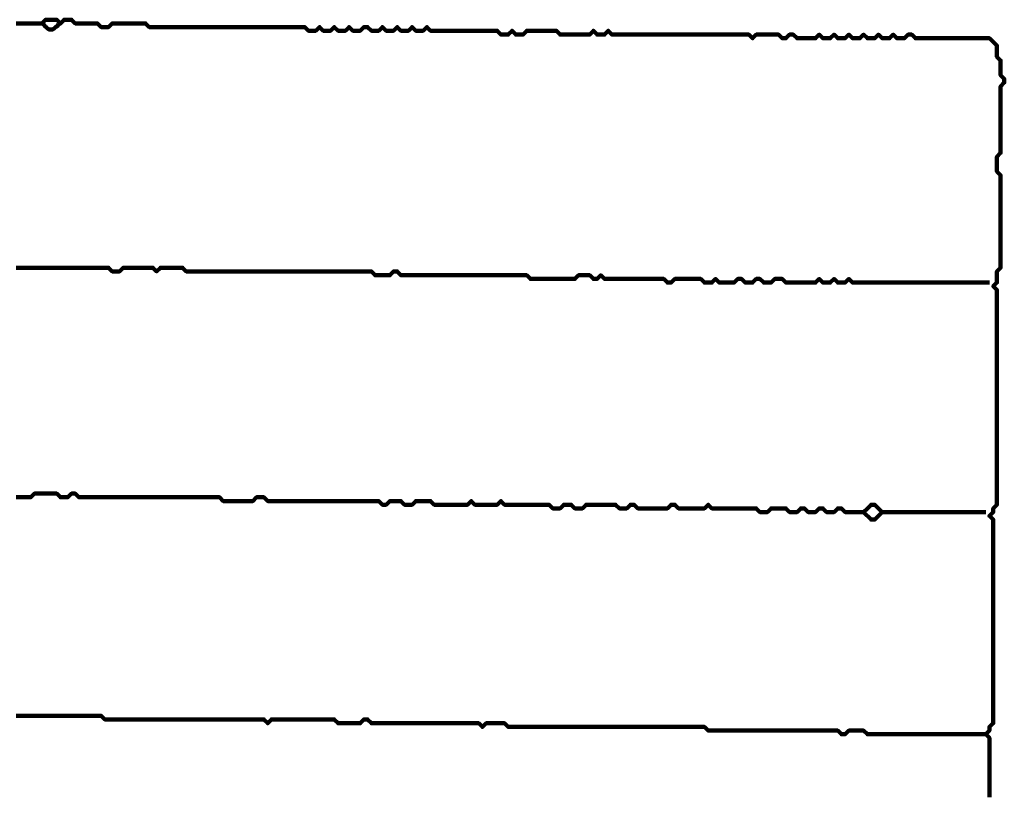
# Model space of a CAD drawing. Header units: metres. Extents: x 1959 to 4131, y 3282 to 4313.
# Tile 165 of 256: x 2383.73 to 2386.19, y 4305.79 to 4307.73. Entities that reach past the tile are written whole.
import ezdxf

# ---------------------------------------------------------------- set-up
doc = ezdxf.new("R2010")
doc.units = ezdxf.units.M
doc.layers.add('P', color=250, linetype='Continuous', lineweight=100)

msp = doc.modelspace()

# ---------------------------------------------------------------- linework, layer by layer
at = {"layer": 'P', "color": 0, "linetype": 'Continuous'}
for points in [[(2383.7216, 4307.7194), (2383.7308, 4307.7194), (2383.74, 4307.7194), (2383.7492, 4307.7194), (2383.7585, 4307.7194), (2383.7677, 4307.7194), (2383.7769, 4307.7194), (2383.7862, 4307.7194), (2383.7954, 4307.7286), (2383.8046, 4307.7286), (2383.8139, 4307.7286), (2383.8231, 4307.7286), (2383.8323, 4307.7194), (2383.8416, 4307.7286), (2383.8508, 4307.7286), (2383.86, 4307.7286), (2383.8692, 4307.7194), (2383.8785, 4307.7194), (2383.8877, 4307.7194), (2383.8969, 4307.7194), (2383.9062, 4307.7194), (2383.9154, 4307.7194), (2383.9246, 4307.7194), (2383.9339, 4307.7102), (2383.9431, 4307.7102), (2383.9523, 4307.7102), (2383.9616, 4307.7194), (2383.9708, 4307.7194), (2383.98, 4307.7194), (2383.9892, 4307.7194), (2383.9985, 4307.7194), (2384.0077, 4307.7194), (2384.0169, 4307.7194), (2384.0262, 4307.7194), (2384.0354, 4307.7194), (2384.0446, 4307.7194), (2384.0539, 4307.7102), (2384.0631, 4307.7102), (2384.0723, 4307.7102), (2384.0816, 4307.7102), (2384.0908, 4307.7102), (2384.1, 4307.7102), (2384.1092, 4307.7102), (2384.1185, 4307.7102), (2384.1277, 4307.7102), (2384.1369, 4307.7102), (2384.1462, 4307.7102), (2384.1554, 4307.7102), (2384.1646, 4307.7102), (2384.1739, 4307.7102), (2384.1831, 4307.7102), (2384.1923, 4307.7102), (2384.2016, 4307.7102), (2384.2108, 4307.7102), (2384.22, 4307.7102), (2384.2292, 4307.7102), (2384.2385, 4307.7102), (2384.2477, 4307.7102), (2384.2569, 4307.7102), (2384.2662, 4307.7102), (2384.2754, 4307.7102), (2384.2846, 4307.7102), (2384.2939, 4307.7102), (2384.3031, 4307.7102), (2384.3123, 4307.7102), (2384.3216, 4307.7102), (2384.3308, 4307.7102), (2384.34, 4307.7102), (2384.3492, 4307.7102), (2384.3585, 4307.7102), (2384.3677, 4307.7102), (2384.3769, 4307.7102), (2384.3862, 4307.7102), (2384.3954, 4307.7102), (2384.4046, 4307.7102), (2384.4139, 4307.7102), (2384.4231, 4307.7102), (2384.4323, 4307.7102), (2384.4416, 4307.7102), (2384.4508, 4307.7009), (2384.46, 4307.7009), (2384.4692, 4307.7009), (2384.4785, 4307.7102), (2384.4877, 4307.7009), (2384.4969, 4307.7009), (2384.5062, 4307.7009), (2384.5154, 4307.7102), (2384.5246, 4307.7009), (2384.5339, 4307.7009), (2384.5431, 4307.7009), (2384.5523, 4307.7102), (2384.5616, 4307.7009), (2384.5708, 4307.7009), (2384.58, 4307.7009), (2384.5892, 4307.7102), (2384.5985, 4307.7102), (2384.6077, 4307.7009), (2384.6169, 4307.7009), (2384.6262, 4307.7009), (2384.6354, 4307.7102), (2384.6446, 4307.7009), (2384.6539, 4307.7009), (2384.6631, 4307.7009), (2384.6723, 4307.7102), (2384.6816, 4307.7009), (2384.6908, 4307.7009), (2384.7, 4307.7009), (2384.7092, 4307.7102), (2384.7185, 4307.7009), (2384.7277, 4307.7009), (2384.7369, 4307.7009), (2384.7462, 4307.7102), (2384.7554, 4307.7009), (2384.7646, 4307.7009), (2384.7739, 4307.7009), (2384.7831, 4307.7009), (2384.7923, 4307.7009), (2384.8016, 4307.7009), (2384.8108, 4307.7009), (2384.82, 4307.7009), (2384.8292, 4307.7009), (2384.8385, 4307.7009), (2384.8477, 4307.7009), (2384.8569, 4307.7009), (2384.8662, 4307.7009), (2384.8754, 4307.7009), (2384.8846, 4307.7009), (2384.8939, 4307.7009), (2384.9031, 4307.7009), (2384.9123, 4307.7009), (2384.9216, 4307.7009), (2384.9308, 4307.6917), (2384.94, 4307.6917), (2384.9492, 4307.6917), (2384.9585, 4307.7009), (2384.9677, 4307.6917), (2384.9769, 4307.6917), (2384.9862, 4307.6917), (2384.9954, 4307.7009), (2385.0046, 4307.7009), (2385.0139, 4307.7009), (2385.0231, 4307.7009), (2385.0323, 4307.7009), (2385.0416, 4307.7009), (2385.0508, 4307.7009), (2385.06, 4307.7009), (2385.0692, 4307.7009), (2385.0785, 4307.6917), (2385.0877, 4307.6917), (2385.0969, 4307.6917), (2385.1062, 4307.6917), (2385.1154, 4307.6917), (2385.1246, 4307.6917), (2385.1339, 4307.6917), (2385.1431, 4307.6917), (2385.1523, 4307.6917), (2385.1616, 4307.7009), (2385.1708, 4307.6917), (2385.18, 4307.6917), (2385.1892, 4307.6917), (2385.1985, 4307.7009), (2385.2077, 4307.6917), (2385.2169, 4307.6917), (2385.2262, 4307.6917), (2385.2354, 4307.6917), (2385.2446, 4307.6917), (2385.2539, 4307.6917), (2385.2631, 4307.6917), (2385.2723, 4307.6917), (2385.2816, 4307.6917), (2385.2908, 4307.6917), (2385.3, 4307.6917), (2385.3092, 4307.6917), (2385.3185, 4307.6917), (2385.3277, 4307.6917), (2385.3369, 4307.6917), (2385.3462, 4307.6917), (2385.3554, 4307.6917), (2385.3646, 4307.6917), (2385.3739, 4307.6917), (2385.3831, 4307.6917), (2385.3923, 4307.6917), (2385.4016, 4307.6917), (2385.4108, 4307.6917), (2385.42, 4307.6917), (2385.4292, 4307.6917), (2385.4385, 4307.6917), (2385.4477, 4307.6917), (2385.4569, 4307.6917), (2385.4662, 4307.6917), (2385.4754, 4307.6917), (2385.4846, 4307.6917), (2385.4939, 4307.6917), (2385.5031, 4307.6917), (2385.5123, 4307.6917), (2385.5216, 4307.6917), (2385.5308, 4307.6917), (2385.54, 4307.6917), (2385.5492, 4307.6917), (2385.5585, 4307.6825), (2385.5677, 4307.6917), (2385.5769, 4307.6917), (2385.5862, 4307.6917), (2385.5954, 4307.6917), (2385.6046, 4307.6917), (2385.6139, 4307.6917), (2385.6231, 4307.6917), (2385.6323, 4307.6825), (2385.6416, 4307.6825), (2385.6508, 4307.6917), (2385.66, 4307.6917), (2385.6692, 4307.6825), (2385.6785, 4307.6825), (2385.6877, 4307.6825), (2385.6969, 4307.6825), (2385.7062, 4307.6825), (2385.7154, 4307.6825), (2385.7246, 4307.6917), (2385.7339, 4307.6825), (2385.7431, 4307.6825), (2385.7523, 4307.6825), (2385.7616, 4307.6917), (2385.7708, 4307.6825), (2385.78, 4307.6825), (2385.7892, 4307.6825), (2385.7985, 4307.6917), (2385.8077, 4307.6825), (2385.8169, 4307.6825), (2385.8262, 4307.6825), (2385.8354, 4307.6917), (2385.8446, 4307.6825), (2385.8539, 4307.6825), (2385.8631, 4307.6825), (2385.8723, 4307.6917), (2385.8816, 4307.6825), (2385.8908, 4307.6825), (2385.9, 4307.6825), (2385.9092, 4307.6917), (2385.9185, 4307.6825), (2385.9277, 4307.6825), (2385.9369, 4307.6825), (2385.9462, 4307.6917), (2385.9554, 4307.6917), (2385.9646, 4307.6825), (2385.9739, 4307.6825), (2385.9831, 4307.6825), (2385.9923, 4307.6825), (2386.0016, 4307.6825), (2386.0108, 4307.6825), (2386.02, 4307.6825), (2386.0292, 4307.6825), (2386.0385, 4307.6825), (2386.0477, 4307.6825), (2386.0569, 4307.6825), (2386.0662, 4307.6825), (2386.0754, 4307.6825), (2386.0846, 4307.6825), (2386.0939, 4307.6825), (2386.1031, 4307.6825), (2386.1123, 4307.6825), (2386.1216, 4307.6825), (2386.1308, 4307.6825), (2386.14, 4307.6825), (2386.1492, 4307.6825), (2386.1585, 4307.6733), (2386.1677, 4307.664), (2386.1677, 4307.6548), (2386.1677, 4307.6456), (2386.1677, 4307.6363), (2386.1769, 4307.6271), (2386.1769, 4307.6179), (2386.1769, 4307.6086), (2386.1769, 4307.5994), (2386.1769, 4307.5902), (2386.1862, 4307.5809), (2386.1862, 4307.5717), (2386.1769, 4307.5625), (2386.1769, 4307.5533), (2386.1769, 4307.544), (2386.1769, 4307.5348), (2386.1769, 4307.5256), (2386.1769, 4307.5163), (2386.1769, 4307.5071), (2386.1769, 4307.4979), (2386.1769, 4307.4886), (2386.1769, 4307.4794), (2386.1769, 4307.4702), (2386.1769, 4307.4609), (2386.1769, 4307.4517), (2386.1769, 4307.4425), (2386.1769, 4307.4333), (2386.1769, 4307.424), (2386.1769, 4307.4148), (2386.1769, 4307.4056), (2386.1769, 4307.3963), (2386.1677, 4307.3871), (2386.1677, 4307.3779), (2386.1677, 4307.3686), (2386.1677, 4307.3594), (2386.1677, 4307.3502), (2386.1769, 4307.3409), (2386.1769, 4307.3317), (2386.1769, 4307.3225), (2386.1769, 4307.3133), (2386.1769, 4307.304), (2386.1769, 4307.2948), (2386.1769, 4307.2856), (2386.1769, 4307.2763), (2386.1769, 4307.2671), (2386.1769, 4307.2579), (2386.1769, 4307.2486), (2386.1769, 4307.2394), (2386.1769, 4307.2302), (2386.1769, 4307.2209), (2386.1769, 4307.2117), (2386.1769, 4307.2025), (2386.1769, 4307.1933), (2386.1769, 4307.184), (2386.1769, 4307.1748), (2386.1769, 4307.1656), (2386.1769, 4307.1563), (2386.1769, 4307.1471), (2386.1769, 4307.1379), (2386.1769, 4307.1286), (2386.1769, 4307.1194), (2386.1769, 4307.1102), (2386.1677, 4307.1009), (2386.1677, 4307.0917), (2386.1677, 4307.0825), (2386.1677, 4307.0733), (2386.1585, 4307.064), (2386.1677, 4307.0548), (2386.1677, 4307.0456), (2386.1677, 4307.0363), (2386.1677, 4307.0271), (2386.1677, 4307.0179), (2386.1677, 4307.0086), (2386.1677, 4306.9994), (2386.1677, 4306.9902), (2386.1677, 4306.9809), (2386.1677, 4306.9717), (2386.1677, 4306.9625), (2386.1677, 4306.9533), (2386.1677, 4306.944), (2386.1677, 4306.9348), (2386.1677, 4306.9256), (2386.1677, 4306.9163), (2386.1677, 4306.9071), (2386.1677, 4306.8979), (2386.1677, 4306.8886), (2386.1677, 4306.8794), (2386.1677, 4306.8702), (2386.1677, 4306.8609), (2386.1677, 4306.8517), (2386.1677, 4306.8425), (2386.1677, 4306.8333), (2386.1677, 4306.824), (2386.1677, 4306.8148), (2386.1677, 4306.8056), (2386.1677, 4306.7963), (2386.1677, 4306.7871), (2386.1677, 4306.7779), (2386.1677, 4306.7686), (2386.1677, 4306.7594), (2386.1677, 4306.7502), (2386.1677, 4306.7409), (2386.1677, 4306.7317), (2386.1677, 4306.7225), (2386.1677, 4306.7133), (2386.1677, 4306.704), (2386.1677, 4306.6948), (2386.1677, 4306.6856), (2386.1677, 4306.6763), (2386.1677, 4306.6671), (2386.1677, 4306.6579), (2386.1677, 4306.6486), (2386.1677, 4306.6394), (2386.1677, 4306.6302), (2386.1677, 4306.6209), (2386.1677, 4306.6117), (2386.1677, 4306.6025), (2386.1677, 4306.5933), (2386.1677, 4306.584), (2386.1677, 4306.5748), (2386.1677, 4306.5656), (2386.1677, 4306.5563), (2386.1677, 4306.5471), (2386.1677, 4306.5379), (2386.1677, 4306.5286), (2386.1677, 4306.5194), (2386.1585, 4306.5102), (2386.1585, 4306.5009), (2386.1492, 4306.4917), (2386.1585, 4306.4825), (2386.1585, 4306.4733), (2386.1585, 4306.464), (2386.1585, 4306.4548), (2386.1585, 4306.4456), (2386.1585, 4306.4363), (2386.1585, 4306.4271), (2386.1585, 4306.4179), (2386.1585, 4306.4086), (2386.1585, 4306.3994), (2386.1585, 4306.3902), (2386.1585, 4306.3809), (2386.1585, 4306.3717), (2386.1585, 4306.3625), (2386.1585, 4306.3533), (2386.1585, 4306.344), (2386.1585, 4306.3348), (2386.1585, 4306.3256), (2386.1585, 4306.3163), (2386.1585, 4306.3071), (2386.1585, 4306.2979), (2386.1585, 4306.2886), (2386.1585, 4306.2794), (2386.1585, 4306.2702), (2386.1585, 4306.2609), (2386.1585, 4306.2517), (2386.1585, 4306.2425), (2386.1585, 4306.2333), (2386.1585, 4306.224), (2386.1585, 4306.2148), (2386.1585, 4306.2056), (2386.1585, 4306.1963), (2386.1585, 4306.1871), (2386.1585, 4306.1779), (2386.1585, 4306.1686), (2386.1585, 4306.1594), (2386.1585, 4306.1502), (2386.1585, 4306.1409), (2386.1585, 4306.1317), (2386.1585, 4306.1225), (2386.1585, 4306.1133), (2386.1585, 4306.104), (2386.1585, 4306.0948), (2386.1585, 4306.0856), (2386.1585, 4306.0763), (2386.1585, 4306.0671), (2386.1585, 4306.0579), (2386.1585, 4306.0486), (2386.1585, 4306.0394), (2386.1585, 4306.0302), (2386.1585, 4306.0209), (2386.1585, 4306.0117), (2386.1585, 4306.0025), (2386.1585, 4305.9933), (2386.1585, 4305.984), (2386.1585, 4305.9748), (2386.1492, 4305.9656), (2386.1492, 4305.9563), (2386.14, 4305.9471), (2386.1492, 4305.9379), (2386.1492, 4305.9286), (2386.1492, 4305.9194), (2386.1492, 4305.9102), (2386.1492, 4305.9009), (2386.1492, 4305.8917), (2386.1492, 4305.8825), (2386.1492, 4305.8733), (2386.1492, 4305.864), (2386.1492, 4305.8548), (2386.1492, 4305.8456), (2386.1492, 4305.8363), (2386.1492, 4305.8271), (2386.1492, 4305.8179), (2386.1492, 4305.8086), (2386.1492, 4305.7994), (2386.1492, 4305.7902)], [(2383.7862, 4307.7194), (2383.7908, 4307.7163), (2383.7939, 4307.7117), (2383.7969, 4307.7102), (2383.8, 4307.7071), (2383.8046, 4307.704), (2383.8092, 4307.704), (2383.8123, 4307.704), (2383.8169, 4307.7071), (2383.82, 4307.7102), (2383.8231, 4307.7117), (2383.8277, 4307.7163), (2383.8323, 4307.7194)], [(2383.7216, 4307.1102), (2383.7308, 4307.1102), (2383.74, 4307.1102), (2383.7492, 4307.1102), (2383.7585, 4307.1102), (2383.7677, 4307.1102), (2383.7769, 4307.1102), (2383.7862, 4307.1102), (2383.7954, 4307.1102), (2383.8046, 4307.1102), (2383.8139, 4307.1102), (2383.8231, 4307.1102), (2383.8323, 4307.1102), (2383.8416, 4307.1102), (2383.8508, 4307.1102), (2383.86, 4307.1102), (2383.8692, 4307.1102), (2383.8785, 4307.1102), (2383.8877, 4307.1102), (2383.8969, 4307.1102), (2383.9062, 4307.1102), (2383.9154, 4307.1102), (2383.9246, 4307.1102), (2383.9339, 4307.1102), (2383.9431, 4307.1102), (2383.9523, 4307.1102), (2383.9616, 4307.1009), (2383.9708, 4307.1009), (2383.98, 4307.1009), (2383.9892, 4307.1102), (2383.9985, 4307.1102), (2384.0077, 4307.1102), (2384.0169, 4307.1102), (2384.0262, 4307.1102), (2384.0354, 4307.1102), (2384.0446, 4307.1102), (2384.0539, 4307.1102), (2384.0631, 4307.1102), (2384.0723, 4307.1009), (2384.0816, 4307.1102), (2384.0908, 4307.1102), (2384.1, 4307.1102), (2384.1092, 4307.1102), (2384.1185, 4307.1102), (2384.1277, 4307.1102), (2384.1369, 4307.1102), (2384.1462, 4307.1009), (2384.1554, 4307.1009), (2384.1646, 4307.1009), (2384.1739, 4307.1009), (2384.1831, 4307.1009), (2384.1923, 4307.1009), (2384.2016, 4307.1009), (2384.2108, 4307.1009), (2384.22, 4307.1009), (2384.2292, 4307.1009), (2384.2385, 4307.1009), (2384.2477, 4307.1009), (2384.2569, 4307.1009), (2384.2662, 4307.1009), (2384.2754, 4307.1009), (2384.2846, 4307.1009), (2384.2939, 4307.1009), (2384.3031, 4307.1009), (2384.3123, 4307.1009), (2384.3216, 4307.1009), (2384.3308, 4307.1009), (2384.34, 4307.1009), (2384.3492, 4307.1009), (2384.3585, 4307.1009), (2384.3677, 4307.1009), (2384.3769, 4307.1009), (2384.3862, 4307.1009), (2384.3954, 4307.1009), (2384.4046, 4307.1009), (2384.4139, 4307.1009), (2384.4231, 4307.1009), (2384.4323, 4307.1009), (2384.4416, 4307.1009), (2384.4508, 4307.1009), (2384.46, 4307.1009), (2384.4692, 4307.1009), (2384.4785, 4307.1009), (2384.4877, 4307.1009), (2384.4969, 4307.1009), (2384.5062, 4307.1009), (2384.5154, 4307.1009), (2384.5246, 4307.1009), (2384.5339, 4307.1009), (2384.5431, 4307.1009), (2384.5523, 4307.1009), (2384.5616, 4307.1009), (2384.5708, 4307.1009), (2384.58, 4307.1009), (2384.5892, 4307.1009), (2384.5985, 4307.1009), (2384.6077, 4307.1009), (2384.6169, 4307.0917), (2384.6262, 4307.0917), (2384.6354, 4307.0917), (2384.6446, 4307.0917), (2384.6539, 4307.0917), (2384.6631, 4307.1009), (2384.6723, 4307.1009), (2384.6816, 4307.0917), (2384.6908, 4307.0917), (2384.7, 4307.0917), (2384.7092, 4307.0917), (2384.7185, 4307.0917), (2384.7277, 4307.0917), (2384.7369, 4307.0917), (2384.7462, 4307.0917), (2384.7554, 4307.0917), (2384.7646, 4307.0917), (2384.7739, 4307.0917), (2384.7831, 4307.0917), (2384.7923, 4307.0917), (2384.8016, 4307.0917), (2384.8108, 4307.0917), (2384.82, 4307.0917), (2384.8292, 4307.0917), (2384.8385, 4307.0917), (2384.8477, 4307.0917), (2384.8569, 4307.0917), (2384.8662, 4307.0917), (2384.8754, 4307.0917), (2384.8846, 4307.0917), (2384.8939, 4307.0917), (2384.9031, 4307.0917), (2384.9123, 4307.0917), (2384.9216, 4307.0917), (2384.9308, 4307.0917), (2384.94, 4307.0917), (2384.9492, 4307.0917), (2384.9585, 4307.0917), (2384.9677, 4307.0917), (2384.9769, 4307.0917), (2384.9862, 4307.0917), (2384.9954, 4307.0917), (2385.0046, 4307.0825), (2385.0139, 4307.0825), (2385.0231, 4307.0825), (2385.0323, 4307.0825), (2385.0416, 4307.0825), (2385.0508, 4307.0825), (2385.06, 4307.0825), (2385.0692, 4307.0825), (2385.0785, 4307.0825), (2385.0877, 4307.0825), (2385.0969, 4307.0825), (2385.1062, 4307.0825), (2385.1154, 4307.0825), (2385.1246, 4307.0917), (2385.1339, 4307.0917), (2385.1431, 4307.0917), (2385.1523, 4307.0917), (2385.1616, 4307.0825), (2385.1708, 4307.0825), (2385.18, 4307.0917), (2385.1892, 4307.0825), (2385.1985, 4307.0825), (2385.2077, 4307.0825), (2385.2169, 4307.0825), (2385.2262, 4307.0825), (2385.2354, 4307.0825), (2385.2446, 4307.0825), (2385.2539, 4307.0825), (2385.2631, 4307.0825), (2385.2723, 4307.0825), (2385.2816, 4307.0825), (2385.2908, 4307.0825), (2385.3, 4307.0825), (2385.3092, 4307.0825), (2385.3185, 4307.0825), (2385.3277, 4307.0825), (2385.3369, 4307.0825), (2385.3462, 4307.0733), (2385.3554, 4307.0733), (2385.3646, 4307.0825), (2385.3739, 4307.0825), (2385.3831, 4307.0825), (2385.3923, 4307.0825), (2385.4016, 4307.0825), (2385.4108, 4307.0825), (2385.42, 4307.0825), (2385.4292, 4307.0825), (2385.4385, 4307.0733), (2385.4477, 4307.0733), (2385.4569, 4307.0733), (2385.4662, 4307.0825), (2385.4754, 4307.0733), (2385.4846, 4307.0733), (2385.4939, 4307.0733), (2385.5031, 4307.0733), (2385.5123, 4307.0733), (2385.5216, 4307.0825), (2385.5308, 4307.0825), (2385.54, 4307.0733), (2385.5492, 4307.0733), (2385.5585, 4307.0733), (2385.5677, 4307.0825), (2385.5769, 4307.0825), (2385.5862, 4307.0733), (2385.5954, 4307.0733), (2385.6046, 4307.0733), (2385.6139, 4307.0825), (2385.6231, 4307.0825), (2385.6323, 4307.0825), (2385.6416, 4307.0733), (2385.6508, 4307.0733), (2385.66, 4307.0733), (2385.6692, 4307.0733), (2385.6785, 4307.0733), (2385.6877, 4307.0733), (2385.6969, 4307.0733), (2385.7062, 4307.0733), (2385.7154, 4307.0733), (2385.7246, 4307.0825), (2385.7339, 4307.0733), (2385.7431, 4307.0733), (2385.7523, 4307.0733), (2385.7616, 4307.0825), (2385.7708, 4307.0733), (2385.78, 4307.0733), (2385.7892, 4307.0733), (2385.7985, 4307.0825), (2385.8077, 4307.0733), (2385.8169, 4307.0733), (2385.8262, 4307.0733), (2385.8354, 4307.0733), (2385.8446, 4307.0733), (2385.8539, 4307.0733), (2385.8631, 4307.0733), (2385.8723, 4307.0733), (2385.8816, 4307.0733), (2385.8908, 4307.0733), (2385.9, 4307.0733), (2385.9092, 4307.0733), (2385.9185, 4307.0733), (2385.9277, 4307.0733), (2385.9369, 4307.0733), (2385.9462, 4307.0733), (2385.9554, 4307.0733), (2385.9646, 4307.0733), (2385.9739, 4307.0733), (2385.9831, 4307.0733), (2385.9923, 4307.0733), (2386.0016, 4307.0733), (2386.0108, 4307.0733), (2386.02, 4307.0733), (2386.0292, 4307.0733), (2386.0385, 4307.0733), (2386.0477, 4307.0733), (2386.0569, 4307.0733), (2386.0662, 4307.0733), (2386.0754, 4307.0733), (2386.0846, 4307.0733), (2386.0939, 4307.0733), (2386.1031, 4307.0733), (2386.1123, 4307.0733), (2386.1492, 4307.0733)], [(2383.7216, 4306.5379), (2383.7308, 4306.5379), (2383.74, 4306.5379), (2383.7492, 4306.5379), (2383.7585, 4306.5379), (2383.7677, 4306.5471), (2383.7769, 4306.5471), (2383.7862, 4306.5471), (2383.7954, 4306.5471), (2383.8046, 4306.5471), (2383.8139, 4306.5471), (2383.8231, 4306.5471), (2383.8323, 4306.5379), (2383.8416, 4306.5379), (2383.8508, 4306.5379), (2383.86, 4306.5471), (2383.8692, 4306.5471), (2383.8785, 4306.5379), (2383.8877, 4306.5379), (2383.8969, 4306.5379), (2383.9062, 4306.5379), (2383.9154, 4306.5379), (2383.9246, 4306.5379), (2383.9339, 4306.5379), (2383.9431, 4306.5379), (2383.9523, 4306.5379), (2383.9616, 4306.5379), (2383.9708, 4306.5379), (2383.98, 4306.5379), (2383.9892, 4306.5379), (2383.9985, 4306.5379), (2384.0077, 4306.5379), (2384.0169, 4306.5379), (2384.0262, 4306.5379), (2384.0354, 4306.5379), (2384.0446, 4306.5379), (2384.0539, 4306.5379), (2384.0631, 4306.5379), (2384.0723, 4306.5379), (2384.0816, 4306.5379), (2384.0908, 4306.5379), (2384.1, 4306.5379), (2384.1092, 4306.5379), (2384.1185, 4306.5379), (2384.1277, 4306.5379), (2384.1369, 4306.5379), (2384.1462, 4306.5379), (2384.1554, 4306.5379), (2384.1646, 4306.5379), (2384.1739, 4306.5379), (2384.1831, 4306.5379), (2384.1923, 4306.5379), (2384.2016, 4306.5379), (2384.2108, 4306.5379), (2384.22, 4306.5379), (2384.2292, 4306.5379), (2384.2385, 4306.5286), (2384.2477, 4306.5286), (2384.2569, 4306.5286), (2384.2662, 4306.5286), (2384.2754, 4306.5286), (2384.2846, 4306.5286), (2384.2939, 4306.5286), (2384.3031, 4306.5286), (2384.3123, 4306.5286), (2384.3216, 4306.5379), (2384.3308, 4306.5379), (2384.34, 4306.5379), (2384.3492, 4306.5286), (2384.3585, 4306.5286), (2384.3677, 4306.5286), (2384.3769, 4306.5286), (2384.3862, 4306.5286), (2384.3954, 4306.5286), (2384.4046, 4306.5286), (2384.4139, 4306.5286), (2384.4231, 4306.5286), (2384.4323, 4306.5286), (2384.4416, 4306.5286), (2384.4508, 4306.5286), (2384.46, 4306.5286), (2384.4692, 4306.5286), (2384.4785, 4306.5286), (2384.4877, 4306.5286), (2384.4969, 4306.5286), (2384.5062, 4306.5286), (2384.5154, 4306.5286), (2384.5246, 4306.5286), (2384.5339, 4306.5286), (2384.5431, 4306.5286), (2384.5523, 4306.5286), (2384.5616, 4306.5286), (2384.5708, 4306.5286), (2384.58, 4306.5286), (2384.5892, 4306.5286), (2384.5985, 4306.5286), (2384.6077, 4306.5286), (2384.6169, 4306.5286), (2384.6262, 4306.5286), (2384.6354, 4306.5194), (2384.6446, 4306.5194), (2384.6539, 4306.5286), (2384.6631, 4306.5286), (2384.6723, 4306.5286), (2384.6816, 4306.5286), (2384.6908, 4306.5194), (2384.7, 4306.5194), (2384.7092, 4306.5194), (2384.7185, 4306.5286), (2384.7277, 4306.5286), (2384.7369, 4306.5286), (2384.7462, 4306.5286), (2384.7554, 4306.5286), (2384.7646, 4306.5194), (2384.7739, 4306.5194), (2384.7831, 4306.5194), (2384.7923, 4306.5194), (2384.8016, 4306.5194), (2384.8108, 4306.5194), (2384.82, 4306.5194), (2384.8292, 4306.5194), (2384.8385, 4306.5194), (2384.8477, 4306.5194), (2384.8569, 4306.5286), (2384.8662, 4306.5194), (2384.8754, 4306.5194), (2384.8846, 4306.5194), (2384.8939, 4306.5194), (2384.9031, 4306.5194), (2384.9123, 4306.5194), (2384.9216, 4306.5194), (2384.9308, 4306.5286), (2384.94, 4306.5194), (2384.9492, 4306.5194), (2384.9585, 4306.5194), (2384.9677, 4306.5194), (2384.9769, 4306.5194), (2384.9862, 4306.5194), (2384.9954, 4306.5194), (2385.0046, 4306.5194), (2385.0139, 4306.5194), (2385.0231, 4306.5194), (2385.0323, 4306.5194), (2385.0416, 4306.5194), (2385.0508, 4306.5194), (2385.06, 4306.5102), (2385.0692, 4306.5102), (2385.0785, 4306.5102), (2385.0877, 4306.5194), (2385.0969, 4306.5194), (2385.1062, 4306.5194), (2385.1154, 4306.5102), (2385.1246, 4306.5102), (2385.1339, 4306.5102), (2385.1431, 4306.5194), (2385.1523, 4306.5194), (2385.1616, 4306.5194), (2385.1708, 4306.5194), (2385.18, 4306.5194), (2385.1892, 4306.5194), (2385.1985, 4306.5194), (2385.2077, 4306.5194), (2385.2169, 4306.5194), (2385.2262, 4306.5102), (2385.2354, 4306.5102), (2385.2446, 4306.5102), (2385.2539, 4306.5194), (2385.2631, 4306.5194), (2385.2723, 4306.5102), (2385.2816, 4306.5102), (2385.2908, 4306.5102), (2385.3, 4306.5102), (2385.3092, 4306.5102), (2385.3185, 4306.5102), (2385.3277, 4306.5102), (2385.3369, 4306.5102), (2385.3462, 4306.5102), (2385.3554, 4306.5194), (2385.3646, 4306.5194), (2385.3739, 4306.5102), (2385.3831, 4306.5102), (2385.3923, 4306.5102), (2385.4016, 4306.5102), (2385.4108, 4306.5102), (2385.42, 4306.5102), (2385.4292, 4306.5102), (2385.4385, 4306.5102), (2385.4477, 4306.5194), (2385.4569, 4306.5102), (2385.4662, 4306.5102), (2385.4754, 4306.5102), (2385.4846, 4306.5102), (2385.4939, 4306.5102), (2385.5031, 4306.5102), (2385.5123, 4306.5102), (2385.5216, 4306.5102), (2385.5308, 4306.5102), (2385.54, 4306.5102), (2385.5492, 4306.5102), (2385.5585, 4306.5102), (2385.5677, 4306.5102), (2385.5769, 4306.5009), (2385.5862, 4306.5009), (2385.5954, 4306.5009), (2385.6046, 4306.5102), (2385.6139, 4306.5102), (2385.6231, 4306.5102), (2385.6323, 4306.5102), (2385.6416, 4306.5102), (2385.6508, 4306.5009), (2385.66, 4306.5009), (2385.6692, 4306.5009), (2385.6785, 4306.5102), (2385.6877, 4306.5102), (2385.6969, 4306.5009), (2385.7062, 4306.5009), (2385.7154, 4306.5009), (2385.7246, 4306.5102), (2385.7339, 4306.5102), (2385.7431, 4306.5009), (2385.7523, 4306.5009), (2385.7616, 4306.5009), (2385.7708, 4306.5102), (2385.78, 4306.5102), (2385.7892, 4306.5009), (2385.7985, 4306.5009), (2385.8077, 4306.5009), (2385.8169, 4306.5009), (2385.8262, 4306.5009), (2385.8354, 4306.5009), (2385.8446, 4306.5102), (2385.8539, 4306.5194), (2385.8631, 4306.5194), (2385.8723, 4306.5102), (2385.8816, 4306.5009), (2385.8723, 4306.4917), (2385.8631, 4306.4825), (2385.8539, 4306.4825), (2385.8354, 4306.5009)], [(2385.8816, 4306.5009), (2385.9185, 4306.5009), (2385.9277, 4306.5009), (2385.9369, 4306.5009), (2385.9462, 4306.5009), (2385.9554, 4306.5009), (2385.9646, 4306.5009), (2385.9739, 4306.5009), (2385.9831, 4306.5009), (2385.9923, 4306.5009), (2386.0016, 4306.5009), (2386.0108, 4306.5009), (2386.02, 4306.5009), (2386.0292, 4306.5009), (2386.0385, 4306.5009), (2386.0477, 4306.5009), (2386.0569, 4306.5009), (2386.0662, 4306.5009), (2386.0754, 4306.5009), (2386.0846, 4306.5009), (2386.0939, 4306.5009), (2386.1031, 4306.5009), (2386.1123, 4306.5009), (2386.1216, 4306.5009), (2386.14, 4306.5009)], [(2383.7216, 4305.9933), (2383.7308, 4305.9933), (2383.74, 4305.9933), (2383.7492, 4305.9933), (2383.7585, 4305.9933), (2383.7677, 4305.9933), (2383.7769, 4305.9933), (2383.7862, 4305.9933), (2383.7954, 4305.9933), (2383.8046, 4305.9933), (2383.8139, 4305.9933), (2383.8231, 4305.9933), (2383.8323, 4305.9933), (2383.8416, 4305.9933), (2383.8508, 4305.9933), (2383.86, 4305.9933), (2383.8692, 4305.9933), (2383.8785, 4305.9933), (2383.8877, 4305.9933), (2383.8969, 4305.9933), (2383.9062, 4305.9933), (2383.9154, 4305.9933), (2383.9246, 4305.9933), (2383.9339, 4305.9933), (2383.9431, 4305.984), (2383.9523, 4305.984), (2383.9616, 4305.984), (2383.9708, 4305.984), (2383.98, 4305.984), (2383.9892, 4305.984), (2383.9985, 4305.984), (2384.0077, 4305.984), (2384.0169, 4305.984), (2384.0262, 4305.984), (2384.0354, 4305.984), (2384.0446, 4305.984), (2384.0539, 4305.984), (2384.0631, 4305.984), (2384.0723, 4305.984), (2384.0816, 4305.984), (2384.0908, 4305.984), (2384.1, 4305.984), (2384.1092, 4305.984), (2384.1185, 4305.984), (2384.1277, 4305.984), (2384.1369, 4305.984), (2384.1462, 4305.984), (2384.1554, 4305.984), (2384.1646, 4305.984), (2384.1739, 4305.984), (2384.1831, 4305.984), (2384.1923, 4305.984), (2384.2016, 4305.984), (2384.2108, 4305.984), (2384.22, 4305.984), (2384.2292, 4305.984), (2384.2385, 4305.984), (2384.2477, 4305.984), (2384.2569, 4305.984), (2384.2662, 4305.984), (2384.2754, 4305.984), (2384.2846, 4305.984), (2384.2939, 4305.984), (2384.3031, 4305.984), (2384.3123, 4305.984), (2384.3216, 4305.984), (2384.3308, 4305.984), (2384.34, 4305.984), (2384.3492, 4305.9748), (2384.3585, 4305.984), (2384.3677, 4305.984), (2384.3769, 4305.984), (2384.3862, 4305.984), (2384.3954, 4305.984), (2384.4046, 4305.984), (2384.4139, 4305.984), (2384.4231, 4305.984), (2384.4323, 4305.984), (2384.4416, 4305.984), (2384.4508, 4305.984), (2384.46, 4305.984), (2384.4692, 4305.984), (2384.4785, 4305.984), (2384.4877, 4305.984), (2384.4969, 4305.984), (2384.5062, 4305.984), (2384.5154, 4305.984), (2384.5246, 4305.9748), (2384.5339, 4305.9748), (2384.5431, 4305.9748), (2384.5523, 4305.9748), (2384.5616, 4305.9748), (2384.5708, 4305.9748), (2384.58, 4305.9748), (2384.5892, 4305.984), (2384.5985, 4305.984), (2384.6077, 4305.9748), (2384.6169, 4305.9748), (2384.6262, 4305.9748), (2384.6354, 4305.9748), (2384.6446, 4305.9748), (2384.6539, 4305.9748), (2384.6631, 4305.9748), (2384.6723, 4305.9748), (2384.6816, 4305.9748), (2384.6908, 4305.9748), (2384.7, 4305.9748), (2384.7092, 4305.9748), (2384.7185, 4305.9748), (2384.7277, 4305.9748), (2384.7369, 4305.9748), (2384.7462, 4305.9748), (2384.7554, 4305.9748), (2384.7646, 4305.9748), (2384.7739, 4305.9748), (2384.7831, 4305.9748), (2384.7923, 4305.9748), (2384.8016, 4305.9748), (2384.8108, 4305.9748), (2384.82, 4305.9748), (2384.8292, 4305.9748), (2384.8385, 4305.9748), (2384.8477, 4305.9748), (2384.8569, 4305.9748), (2384.8662, 4305.9748), (2384.8754, 4305.9748), (2384.8846, 4305.9656), (2384.8939, 4305.9748), (2384.9031, 4305.9748), (2384.9123, 4305.9748), (2384.9216, 4305.9748), (2384.9308, 4305.9748), (2384.94, 4305.9748), (2384.9492, 4305.9656), (2384.9585, 4305.9656), (2384.9677, 4305.9656), (2384.9769, 4305.9656), (2384.9862, 4305.9656), (2384.9954, 4305.9656), (2385.0046, 4305.9656), (2385.0139, 4305.9656), (2385.0231, 4305.9656), (2385.0323, 4305.9656), (2385.0416, 4305.9656), (2385.0508, 4305.9656), (2385.06, 4305.9656), (2385.0692, 4305.9656), (2385.0785, 4305.9656), (2385.0877, 4305.9656), (2385.0969, 4305.9656), (2385.1062, 4305.9656), (2385.1154, 4305.9656), (2385.1246, 4305.9656), (2385.1339, 4305.9656), (2385.1431, 4305.9656), (2385.1523, 4305.9656), (2385.1616, 4305.9656), (2385.1708, 4305.9656), (2385.18, 4305.9656), (2385.1892, 4305.9656), (2385.1985, 4305.9656), (2385.2077, 4305.9656), (2385.2169, 4305.9656), (2385.2262, 4305.9656), (2385.2354, 4305.9656), (2385.2446, 4305.9656), (2385.2539, 4305.9656), (2385.2631, 4305.9656), (2385.2723, 4305.9656), (2385.2816, 4305.9656), (2385.2908, 4305.9656), (2385.3, 4305.9656), (2385.3092, 4305.9656), (2385.3185, 4305.9656), (2385.3277, 4305.9656), (2385.3369, 4305.9656), (2385.3462, 4305.9656), (2385.3554, 4305.9656), (2385.3646, 4305.9656), (2385.3739, 4305.9656), (2385.3831, 4305.9656), (2385.3923, 4305.9656), (2385.4016, 4305.9656), (2385.4108, 4305.9656), (2385.42, 4305.9656), (2385.4292, 4305.9656), (2385.4385, 4305.9656), (2385.4477, 4305.9563), (2385.4569, 4305.9563), (2385.4662, 4305.9563), (2385.4754, 4305.9563), (2385.4846, 4305.9563), (2385.4939, 4305.9563), (2385.5031, 4305.9563), (2385.5123, 4305.9563), (2385.5216, 4305.9563), (2385.5308, 4305.9563), (2385.54, 4305.9563), (2385.5492, 4305.9563), (2385.5585, 4305.9563), (2385.5677, 4305.9563), (2385.5769, 4305.9563), (2385.5862, 4305.9563), (2385.5954, 4305.9563), (2385.6046, 4305.9563), (2385.6139, 4305.9563), (2385.6231, 4305.9563), (2385.6323, 4305.9563), (2385.6416, 4305.9563), (2385.6508, 4305.9563), (2385.66, 4305.9563), (2385.6692, 4305.9563), (2385.6785, 4305.9563), (2385.6877, 4305.9563), (2385.6969, 4305.9563), (2385.7062, 4305.9563), (2385.7154, 4305.9563), (2385.7246, 4305.9563), (2385.7339, 4305.9563), (2385.7431, 4305.9563), (2385.7523, 4305.9563), (2385.7616, 4305.9563), (2385.7708, 4305.9563), (2385.78, 4305.9471), (2385.7892, 4305.9471), (2385.7985, 4305.9563), (2385.8077, 4305.9563), (2385.8169, 4305.9563), (2385.8262, 4305.9563), (2385.8354, 4305.9563), (2385.8446, 4305.9471), (2385.8539, 4305.9471), (2385.8631, 4305.9471), (2385.8723, 4305.9471), (2385.8816, 4305.9471), (2385.8908, 4305.9471), (2385.9, 4305.9471), (2385.9092, 4305.9471), (2385.9185, 4305.9471), (2385.9277, 4305.9471), (2385.9369, 4305.9471), (2385.9462, 4305.9471), (2385.9554, 4305.9471), (2385.9646, 4305.9471), (2385.9739, 4305.9471), (2385.9831, 4305.9471), (2385.9923, 4305.9471), (2386.0016, 4305.9471), (2386.0108, 4305.9471), (2386.02, 4305.9471), (2386.0292, 4305.9471), (2386.0385, 4305.9471), (2386.0477, 4305.9471), (2386.0569, 4305.9471), (2386.0662, 4305.9471), (2386.0754, 4305.9471), (2386.0846, 4305.9471), (2386.0939, 4305.9471), (2386.1031, 4305.9471), (2386.1123, 4305.9471), (2386.1216, 4305.9471), (2386.14, 4305.9471)]]:
    msp.add_lwpolyline(points, dxfattribs=at)

doc.saveas('drawing.dxf')
